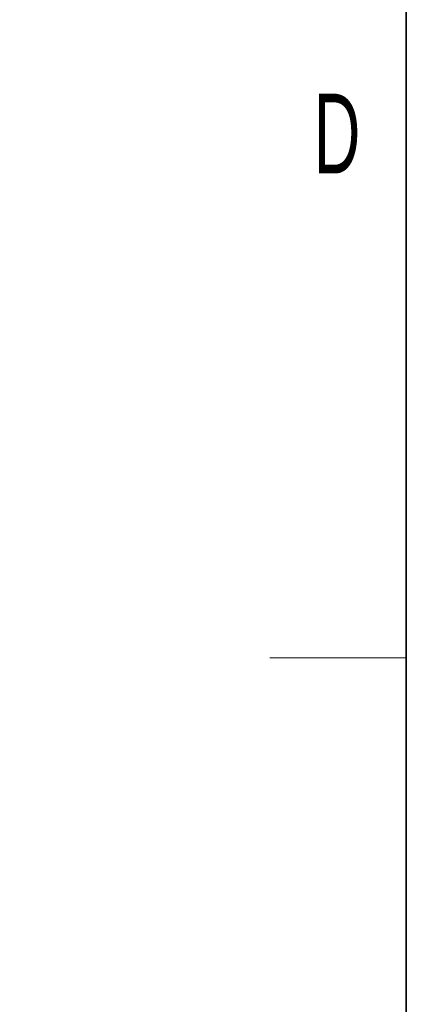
# Model space of a CAD drawing. Header units: millimetres. Extents: x 5 to 418, y 2 to 292.
# Tile 2 of 74: x 9 to 26, y 87 to 130. Entities that reach past the tile are written whole.
import ezdxf

# ---------------------------------------------------------------- set-up
doc = ezdxf.new("R2010")
doc.units = ezdxf.units.MM
doc.layers.add('SLD-0', color=7, linetype='Continuous')
doc.styles.add('SLDTEXTSTYLE0', font='TXT', dxfattribs={"width": 0.605})

msp = doc.modelspace()

# ---------------------------------------------------------------- linework, layer by layer
at = {"layer": 'SLD-0', "lineweight": 35}
msp.add_line((26, 282.5), (26, 12), dxfattribs=at)
at = {"layer": 'SLD-0', "lineweight": 18}
msp.add_line((20, 102.25), (26, 102.25), dxfattribs=at)

# ---------------------------------------------------------------- texts
at = {"layer": 'SLD-0', "insert": (22.9597, 127.0011), "char_height": 3.5, "attachment_point": 2, "style": 'SLDTEXTSTYLE0'}
msp.add_mtext('D', dxfattribs=at)
at = {"layer": 'SLD-0', "char_height": 2, "attachment_point": 1, "rotation": 90, "style": 'SLDTEXTSTYLE0'}
for s, insert in [('noch Dritten zugänglich gemacht werden, und sie darf durch den Empfänger oder', (12.2299, 7.2381)), ('Ohne unsere vorherige Zustimmung darf diese Zeichnung weder vervielfältigt,', (9.2299, 7.2381)), ('Dritte auch nicht in anderer Weise mißbräuchlich verwendet werden.', (15.2299, 7.2381))]:
    msp.add_mtext(s, dxfattribs=dict(at, insert=insert))

doc.saveas('drawing.dxf')
